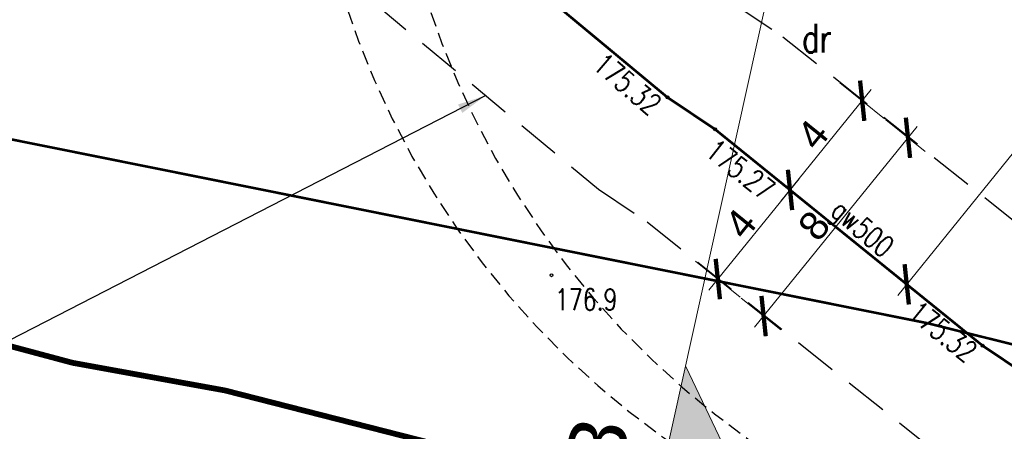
# Model space of a CAD drawing. Header units: metres. Extents: x 964 to 7125, y -212 to 9570.
# Tile 63 of 185: x 1903 to 1937, y 207 to 221. Entities that reach past the tile are written whole.
import ezdxf
from ezdxf import colors
from ezdxf.entities.mleader import LeaderData, LeaderLine
from ezdxf.enums import TextEntityAlignment as Align
from ezdxf.math import Vec2, Vec3

# ---------------------------------------------------------------- set-up
doc = ezdxf.new("R2010")
doc.units = ezdxf.units.M
for name, pattern in [('CIĄGłA', [0]), ('DASH', [0.75, 0.5, -0.25]), ('DASHED', [0.75, 0.5, -0.25]), ('HIDDEN', [0.375, 0.25, -0.125])]:
    doc.linetypes.add(name, pattern=pattern)
for name, color, linetype, lineweight in [('AGP1_OPISY', 7, 'Continuous', 13), ('AGP1_WYMIARY', 7, 'Continuous', 15), ('IS', 7, 'Continuous', 15), ('IS-KD-opis', 96, 'Continuous', 30), ('LINIE PRZEKROJOWE', 7, 'Continuous', 9), ('PODKŁAD MAPA', 7, 'Continuous', 9), ('STREFY GAZOCIĄG', 7, 'Continuous', 9)]:
    doc.layers.add(name, color=color, linetype=linetype, lineweight=lineweight)
for name, color, linetype in [('Dzialki', 7, 'Continuous'), ('Numery_uzytkow', 7, 'Continuous'), ('OT_Rzedna', 7, 'Continuous'), ('SUGP_E_T_0', 7, 'Continuous'), ('SUGP_L_0', 7, 'Continuous'), ('SUGR_T_0', 7, 'Continuous'), ('WYMIARY', 9, 'Continuous'), ('ZP_strefy oddziaływania', 8, 'HIDDEN')]:
    doc.layers.add(name, color=color, linetype=linetype)
doc.styles.add('ARIAL', font='arial.ttf')
doc.styles.add('GENERATED_STYLE_1', font='arialbd.ttf', dxfattribs={"width": 0.999153})
doc.styles.add('IS-0.6', font='simplex.shx', dxfattribs={"width": 0.6})
doc.styles.add('STYL_ARIAL', font='simplex', dxfattribs={"width": 0.75, "oblique": 0.1})
doc.dimstyles.new('GENERATED_STYLE__61', dxfattribs={"dimtxt": 10, "dimasz": 9.5, "dimexe": 0.18, "dimexo": 0, "dimgap": 0.09, "dimtad": 0, "dimdec": 1, "dimzin": 0, "dimdsep": 46, "dimtxsty": 'GENERATED_STYLE_1', "dimblk": 'ARROWHEAD_1', "dimblk1": 'ARROWHEAD_1', "dimblk2": 'ARROWHEAD_1', "dimcen": 0.09, "dimclrd": 256, "dimclre": 256, "dimclrt": 256, "dimazin": 0, "dimtfac": 1, "dimtdec": 4, "dimtmove": 0, "dimatfit": 3, "dimfxl": 1, "dimtolj": 1, "dimtzin": 0, "dimarcsym": 0})

# ---------------------------------------------------------------- blocks, each defined once
blk = doc.blocks.new('ARROWHEAD_1')
at = {"linetype": 'Continuous'}
blk.add_line((0, 0), (-1, 0), dxfattribs=at)
blk.add_circle((0, 0), 0.25, dxfattribs=at)
blk = doc.blocks.new('OTRS')
at = {"color": 0}
blk.add_circle((0, 0), 0.05, dxfattribs=at)
blk = doc.blocks.new('OTRN')
at = {"color": 0}
blk.add_circle((0, 0), 0.05, dxfattribs=at)
blk = doc.blocks.new('MDCP 20240606')
at = {"layer": 'Dzialki', "color": 251, "true_color": 0x636466, "const_width": 0.09}
for points in [[(6591994.38, 5737933.88), (6592027.8, 5737927.17)], [(6592027.8, 5737927.17), (6592049.35, 5737921.8)]]:
    blk.add_lwpolyline(points, dxfattribs=at)
at = {"layer": 'SUGP_L_0', "color": 251, "true_color": 0x636466, "const_width": 0.09}
for points in [[(6592018.741, 5737935.047), (6592011.014, 5737941.464)], [(6592020.402, 5737933.932), (6592018.741, 5737935.047)], [(6592029.732, 5737926.382), (6592020.402, 5737933.932)], [(6592030.789, 5737925.672), (6592029.732, 5737926.382)]]:
    blk.add_lwpolyline(points, dxfattribs=at)
at = {"layer": 'OT_Rzedna', "color": 251, "true_color": 0x636466}
blk.add_blockref('OTRN', (6592014.7, 5737928.84), dxfattribs=at)
at = {"layer": 'SUGR_T_0', "color": 251, "true_color": 0x636466}
for p in [(6592018.741, 5737935.047), (6592020.402, 5737933.932), (6592029.732, 5737926.382)]:
    blk.add_blockref('OTRS', p, dxfattribs=at)
at = {"layer": 'Numery_uzytkow', "color": 251, "true_color": 0x636466, "style": 'STYL_ARIAL', "width": 0.75}
blk.add_text('dr', height=1, dxfattribs=at).set_placement((6592023.9515, 5737937.105), align=Align.MIDDLE_CENTER)
at = {"layer": 'OT_Rzedna', "color": 251, "true_color": 0x636466, "style": 'STYL_ARIAL', "width": 0.75}
blk.add_text('176.9', height=0.75, dxfattribs=at).set_placement((6592014.8247, 5737927.9974), align=Align.MIDDLE_LEFT)
at = {"layer": 'SUGP_E_T_0', "color": 251, "true_color": 0x636466, "style": 'STYL_ARIAL', "width": 0.75}
blk.add_text('gw500', height=0.75, rotation=319.635, dxfattribs=at).set_placement((6592025.5448, 5737930.4842), align=Align.MIDDLE_CENTER)
at = {"layer": 'SUGR_T_0', "color": 251, "true_color": 0x636466, "style": 'STYL_ARIAL', "width": 0.75}
for rotation, p in [(319.681, (6592018.3557, 5737934.6544)), (321.218, (6592029.3728, 5737926.0428))]:
    blk.add_text('175.32', height=0.75, rotation=rotation, dxfattribs=at).set_placement(p, align=Align.MIDDLE_RIGHT)
blk.add_text('175.27', height=0.75, rotation=321.706, dxfattribs=at).set_placement((6592020.2441, 5737933.3476), align=Align.MIDDLE_LEFT)
blk = doc.blocks.new('PRZEKRÓJ TERENU OPIS PZT')
at = {"true_color": 0x636466}
h = blk.add_hatch(color=251, dxfattribs=at)
h.dxf.hatch_style = 1
h.paths.add_polyline_path([(2715.915, -22.067), (2712.743, -19.582), (2719.086, -19.582)])
at = {"color": 251, "true_color": 0x636466}
for points in [[(2712.743, -19.582), (2800.188, -19.298)], [(2719.086, -19.582), (2715.915, -22.067)]]:
    blk.add_lwpolyline(points, dxfattribs=at)
at = {"layer": 'AGP1_OPISY', "color": 251, "linetype": 'Continuous', "lineweight": 40, "true_color": 0x636466, "insert": (2714.757, -18.191), "char_height": 2.052, "attachment_point": 7, "style": 'ARIAL', "bg_fill": 3, "box_fill_scale": 1.5, "bg_fill_color": 256, "bg_fill_transparency": 0}
blk.add_mtext('B', dxfattribs=at)
blk = doc.blocks.new('_ArchTick')
at = {"layer": 'WYMIARY', "color": 0, "linetype": 'Continuous', "const_width": 0.15}
blk.add_lwpolyline([(-0.5, -0.5), (0.5, 0.5)], dxfattribs=at)
blk = doc.blocks.new('_None', base_point=(2.5, 0))
blk = doc.blocks.new('IS_2025-10-21')
at = {"layer": 'IS-KD-opis'}
ml = blk.add_multileader_mtext('Standard', dxfattribs=at)
ml.set_content('6x zbiornik retencyjny wód opadowych\\Po łącznej pojemności 84m3\\P(6x 400x240x200cm, V=14m3)', color=256, style='IS-0.6')
ml.set_leader_properties(linetype='Continuous', lineweight=9)
ml.set_arrow_properties(name='NONE')
ml.build(insert=Vec2(0, 0))
ml.multileader.update_dxf_attribs({"has_dogleg": 0, "text_left_attachment_type": 6, "text_right_attachment_type": 6, "dogleg_length": 0, "arrow_head_size": 0.25})
ctx = ml.context
ctx.base_point, ctx.char_height, ctx.arrow_head_size, ctx.landing_gap_size, ctx.plane_origin = Vec3(1899.469, 218.474), 1, 0.25, 0.25, Vec3(1908.661, 223.078)
ctx.left_attachment, ctx.right_attachment, ctx.text_align_type = 6, 6, 2
notes = []
notes.append((ctx, [(1, (1, 1, 0), (1917.569, 218.474), (-1, 0), 0, [(0, [(1922.65, 235.48)], 0, [])])]))
ctx.mtext.insert, ctx.mtext.alignment, ctx.mtext.line_spacing_style, ctx.mtext.flow_direction = Vec3(1917.319, 219.808), 3, 2, 5
for ctx, leaders in notes:
    for number, flags, end, landing, length, lines in leaders:
        leader = LeaderData()
        leader.index, (leader.has_last_leader_line, leader.has_dogleg_vector, leader.attachment_direction) = number, flags
        leader.last_leader_point, leader.dogleg_vector, leader.dogleg_length = Vec3(end), Vec3(landing), length
        for number, points, colour, breaks in lines:
            line = LeaderLine()
            line.index, line.vertices, line.color, line.breaks = number, Vec3.list(points), colors.encode_raw_color(colour), breaks
            leader.lines.append(line)
        ctx.leaders.append(leader)
blk = doc.blocks.new('A$C273a521e')
at = {"layer": 'IS'}
blk.add_blockref('IS_2025-10-21', (-1902.907, -313.015), dxfattribs=at)

msp = doc.modelspace()

# ---------------------------------------------------------------- block references
at = {"layer": 'PODKŁAD MAPA', "linetype": 'ByBlock'}
msp.add_blockref('MDCP 20240606', (-6590093.553, -5737716.265), dxfattribs=at)

# ---------------------------------------------------------------- leaders
at = {"layer": 'STREFY GAZOCIĄG', "color": 18, "lineweight": 15, "true_color": 0x000000, "annotation_type": 0, "has_hookline": 1, "hookline_direction": 1, "text_width": 21.177}
msp.add_leader([(1918.854, 218.843), (1898.67, 208.469), (1896.7, 208.469)], dimstyle='GENERATED_STYLE__61', override={"dimasz": 1}, dxfattribs=at)

# ---------------------------------------------------------------- next in the draw order: block references
at = {"layer": 'LINIE PRZEKROJOWE', "color": 18, "linetype": 'CIĄGłA', "lineweight": 5, "true_color": 0x000000, "rotation": 77.33843703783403}
msp.add_blockref('PRZEKRÓJ TERENU OPIS PZT', (1310.728, -2439.278), dxfattribs=at)

# ---------------------------------------------------------------- next in the draw order: linework, layer by layer
at = {"color": 217, "linetype": 'DASHED', "ltscale": 2, "true_color": 0x93278f, "const_width": 0.2}
msp.add_lwpolyline([(1964.224, 196.897), (1939.413, 201.992), (1921.069, 205.672), (1909.767, 208.558), (1904.455, 209.522), (1899.125, 210.949), (1889.203, 228.948)], dxfattribs=at)
at = {"layer": 'AGP1_WYMIARY', "color": 7}
for p, q in [((1933.216, 211.872), (1946.426, 228.196)), ((1929.147, 215.165), (1932.292, 219.051)), ((1928.227, 210.763), (1933.889, 217.76)), ((1926.631, 212.055), (1929.776, 215.942))]:
    msp.add_line(p, q, dxfattribs=at)
at = {"layer": 'AGP1_WYMIARY'}
for p, q in [((1932.755, 218.034), (1931.2, 219.292)), ((1934.169, 216.89), (1932.797, 218)), ((1930.239, 214.924), (1928.684, 216.182)), ((1930.239, 214.924), (1928.684, 216.182)), ((1927.723, 211.815), (1926.168, 213.073)), ((1934.308, 211.631), (1932.753, 212.889)), ((1929.137, 210.671), (1927.764, 211.781))]:
    msp.add_line(p, q, dxfattribs=at)
at = {"layer": 'STREFY GAZOCIĄG', "color": 30, "linetype": 'DASH', "lineweight": 30, "ltscale": 3, "true_color": 0xf26722}
for points in [[(1896.389, 246.971), (1897.355, 246.204), (1910.621, 235.811), (1915.129, 232.266), (1920.004, 228.287), (1927.587, 221.99), (1929.215, 220.897), (1939.218, 212.92), (1940.022, 212.6), (1949.961, 209.531), (1951.419, 209.103), (1955.304, 207.94)], [(1896.389, 246.971), (1897.355, 246.204), (1910.621, 235.811), (1915.129, 232.266), (1920.004, 228.287), (1927.587, 221.99), (1929.215, 220.897), (1939.218, 212.92), (1940.022, 212.6), (1949.961, 209.531), (1951.419, 209.103), (1955.304, 207.94)], [(1892.023, 240.123), (1892.286, 240.013), (1892.4, 239.923), (1905.682, 229.517), (1910.127, 226.022), (1914.919, 222.111), (1922.79, 215.575), (1924.484, 214.437), (1935.159, 205.925), (1937.36, 205.05), (1947.654, 201.871), (1949.146, 201.433), (1953.01, 200.276)], [(1892.023, 240.123), (1892.286, 240.013), (1892.4, 239.923), (1905.682, 229.517), (1910.127, 226.022), (1914.919, 222.111), (1922.79, 215.575), (1924.484, 214.437), (1935.159, 205.925), (1937.36, 205.05), (1947.654, 201.871), (1949.146, 201.433), (1953.01, 200.276)]]:
    msp.add_lwpolyline(points, dxfattribs=at)
at = {"layer": 'ZP_strefy oddziaływania', "ltscale": 2}
msp.add_lwpolyline([(1978.757, 222.935), (1979.213, 224.907, 0.414214), (1956.748, 260.898), (1949.71, 262.526, 0.414214), (1913.719, 240.061), (1913.263, 238.089, 0.414214), (1935.728, 202.099), (1942.766, 200.47, 0.414214)], format="xyb", close=True, dxfattribs=at)
at = {"layer": 'ZP_strefy oddziaływania', "ltscale": 2, "elevation": 0}
msp.add_lwpolyline([(1953.743, 260.857), (1952.183, 261.213, 0.414214), (1916.259, 238.641), (1916.115, 238.007, 0.414214), (1938.687, 202.083), (1940.247, 201.727, 0.414214), (1976.17, 224.3), (1976.315, 224.933, 0.414214)], format="xyb", close=True, dxfattribs=at)

# ---------------------------------------------------------------- next in the draw order: block references
at = {"layer": 'AGP1_WYMIARY', "color": 7}
for p, rotation in [((1931.978, 218.663), 51.01960713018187), ((1933.574, 217.371), 51.01960712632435), ((1929.462, 215.553), 51.01960713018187), ((1929.462, 215.553), 231.0196071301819), ((1926.945, 212.444), 231.0196071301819), ((1933.531, 212.26), 231.0196071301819), ((1928.542, 211.152), 231.0196071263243)]:
    msp.add_blockref('_ArchTick', p, dxfattribs=dict(at, rotation=rotation))
at = {"layer": 'WYMIARY', "color": 3}
msp.add_blockref('A$C273a521e', (1902.907, 313.015), dxfattribs=at)

# ---------------------------------------------------------------- next in the draw order: texts
at = {"layer": 'AGP1_WYMIARY', "color": 7, "char_height": 1, "attachment_point": 5, "rotation": 51.0196, "style": 'ARIAL'}
for s, insert in [('\\A1;4', (1930.253, 217.485)), ('\\A1;4', (1927.737, 214.376)), ('\\A1;8', (1930.303, 214.305))]:
    msp.add_mtext(s, dxfattribs=dict(at, insert=insert))

doc.saveas('drawing.dxf')
